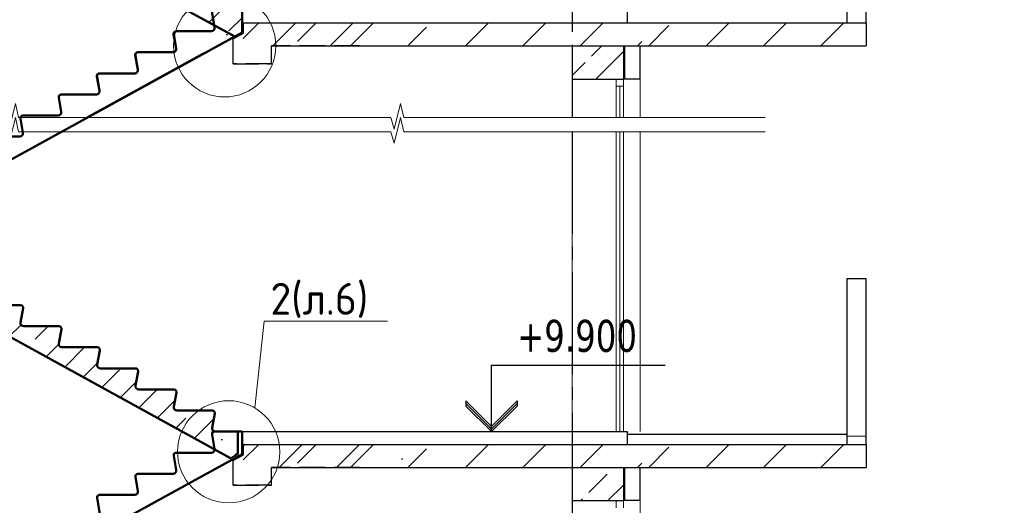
# Model space of a CAD drawing. Header units: millimetres. Extents: x 259029 to 2494469, y -731578 to -57567.
# Tile 94 of 252: x 372335 to 380040, y -593548 to -589746. Entities that reach past the tile are written whole.
import ezdxf
from ezdxf import colors
from ezdxf.entities.mleader import LeaderData, LeaderLine
from ezdxf.math import Vec2, Vec3

# ---------------------------------------------------------------- set-up
doc = ezdxf.new("R2010")
doc.units = ezdxf.units.MM
for name, pattern in [('______2', [270, 200, -70]), ('______5', [1100, 800, -100, 100, -100]), ('Б-1.1 оси$0$Б-1.1 Оси$0$GOST2.303 5', [24, 20, -1.5, 1, -1.5])]:
    doc.linetypes.add(name, pattern=pattern)
for name, color, linetype, lineweight in [('Standard', 7, 'Continuous', 25), ('Общий01', 7, 'Continuous', 13), ('ОСИ', 151, 'Б-1.1 оси$0$Б-1.1 Оси$0$GOST2.303 5', 9), ('ПЛИТА', 152, 'Continuous', 35), ('Размеры кладочные', 3, 'Continuous', 20), ('РАЗРЕЗЫ', 10, 'Continuous', 60), ('Символы 0.20', 1, 'Continuous', 20), ('Стена', 7, 'Continuous', 50), ('Стена_ бетон несущ.', 253, 'Continuous', 70)]:
    doc.layers.add(name, color=color, linetype=linetype, lineweight=lineweight)
doc.styles.add('TAHOMA', font='tahoma.ttf')
doc.styles.add('ГОСТ', font='GOST_Common.ttf')
pattern_1 = [(45, (-795394.3, 466228), (-449.0128, 449.0128), []), (45, (-794945.3, 466228), (-449.0128, 449.0128), [793.75, -158.75, 0, -158.75])]
pattern_2 = [(45, (-795394.3, 469528), (-449.0128, 449.0128), []), (45, (-794945.3, 469528), (-449.0128, 449.0128), [793.75, -158.75, 0, -158.75])]

# ---------------------------------------------------------------- blocks, each defined once
blk = doc.blocks.new('угловая')
at = {"layer": 'Стена_ бетон несущ.', "linetype": 'Continuous', "lineweight": 25}
h = blk.add_hatch(dxfattribs=at)
h.set_pattern_fill('ANSI35', scale=100, style=0)
h.set_pattern_definition(pattern_2)
h.paths.add_polyline_path([(31479.4, 110163.1), (31479.4, 109983.1), (32604, 109983.1), (32604, 110163.1)])
h.paths.add_polyline_path([(31233.9, 110015.3), (31259.4, 110028.1), (31259.4, 110103.1), (31248.4, 110163.1), (31233.9, 110163.1)])
h = blk.add_hatch(dxfattribs=at)
h.set_pattern_fill('ANSI35', scale=100, style=0)
h.set_pattern_definition(pattern_2)
h.paths.add_polyline_path([(32733.9, 110163.1), (32733.9, 109983.1), (34633.9, 109983.1), (34633.9, 110163.1)])
h = blk.add_hatch(dxfattribs=at)
h.set_pattern_fill('ANSI35', scale=100, style=0)
h.set_pattern_definition([(45, (-187892.05, 670136.9), (-449.0128, 449.0128), []), (45, (-187443.04, 670136.9), (-449.0128, 449.0128), [793.75, -158.75, 0, -158.75])])
h.paths.add_polyline_path([(34453.9, 110163.1), (34453.9, 109983.1), (36353.9, 109983.1), (36353.9, 110163.1)])
h = blk.add_hatch(dxfattribs=at)
h.set_pattern_fill('ANSI35', scale=100, style=0)
h.set_pattern_definition(pattern_1)
h.paths.add_polyline_path([(31479.4, 106863.1), (31479.4, 106683.1), (32604, 106683.1), (32604, 106863.1)])
h.paths.add_polyline_path([(31233.9, 106715.3), (31259.4, 106728.1), (31259.4, 106803.1), (31248.4, 106863.1), (31233.9, 106863.1)])
h = blk.add_hatch(dxfattribs=at)
h.set_pattern_fill('ANSI35', scale=100, style=0)
h.set_pattern_definition(pattern_1)
h.paths.add_polyline_path([(32733.9, 106863.1), (32733.9, 106683.1), (34633.9, 106683.1), (34633.9, 106863.1)])
h = blk.add_hatch(dxfattribs=at)
h.set_pattern_fill('ANSI35', scale=100, style=0)
h.set_pattern_definition([(45, (-187892.05, 666836.9), (-449.0128, 449.0128), []), (45, (-187443.04, 666836.9), (-449.0128, 449.0128), [793.75, -158.75, 0, -158.75])])
h.paths.add_polyline_path([(34453.9, 106863.1), (34453.9, 106683.1), (36353.9, 106683.1), (36353.9, 106863.1)])
at = {"color": 0}
for p, q in [((31470.3, 106962.9), (34483.9, 106963.1)), ((32770.9, 106964.1), (33729.2, 106964.1))]:
    blk.add_line(p, q, dxfattribs=at)
at = {"layer": 'Standard', "color": 7, "linetype": 'Continuous', "lineweight": 13}
for p, q in [((34398.4, 109723.1), (34398.4, 109667.1)), ((34398.4, 109667.1), (34398.4, 109421.6)), ((34398.4, 109667.1), (34454.4, 109667.1)), ((34426.4, 109421.6), (34426.4, 109667.1)), ((34454.4, 109667.1), (34454.4, 109723.1)), ((34454.4, 109421.6), (34454.4, 109667.1)), ((34398.4, 109311), (34398.4, 106963.1)), ((34426.4, 106964.1), (34426.4, 109311)), ((34454.4, 106963.1), (34454.4, 109311)), ((36203.9, 106927.2), (36353.9, 106927.2)), ((34398.4, 106423.1), (34398.4, 106367.1)), ((34454.4, 106367.1), (34454.4, 106423.1))]:
    blk.add_line(p, q, dxfattribs=at)
at = {"layer": 'Standard', "color": 7, "linetype": 'Continuous', "lineweight": 25}
for p, q in [((33422.4, 106963.1), (33422.4, 107483.1)), ((33422.4, 107483.1), (34782.4, 107483.1)), ((33222.4, 107203.1), (33422.4, 107003.1)), ((33222.4, 107203.1), (33222.4, 107183.1)), ((33422.4, 107003.1), (33622.4, 107203.1)), ((33622.4, 107203.1), (33622.4, 107183.1)), ((33422.4, 106983.1), (33222.4, 107183.1)), ((33222.4, 107183.1), (33222.4, 107163.1)), ((33422.4, 106963.1), (33222.4, 107163.1)), ((33622.4, 107183.1), (33422.4, 106983.1)), ((33622.4, 107163.1), (33422.4, 106963.1)), ((33622.4, 107183.1), (33622.4, 107163.1))]:
    blk.add_line(p, q, dxfattribs=at)
at = {"layer": 'Общий01', "color": 7, "linetype": 'Continuous', "lineweight": 25}
for p, q in [((31479.4, 110163.1), (34633.9, 110163.1)), ((31533.9, 110163.1), (36353.9, 110163.1)), ((31700.1, 109983.1), (34633.9, 109983.1)), ((31700.1, 109983.1), (36353.9, 109983.1)), ((31470.3, 106963.1), (32333.9, 106963.1)), ((31470.3, 106962.9), (32333.9, 106963.1)), ((34483.9, 106943.1), (36203.9, 106943.1)), ((31479.4, 106863.1), (34633.9, 106863.1)), ((31533.9, 106863.1), (36353.9, 106863.1)), ((31700.1, 106683.1), (34633.9, 106683.1)), ((31700.1, 106683.1), (36353.9, 106683.1))]:
    blk.add_line(p, q, dxfattribs=at)
at = {"layer": 'ОСИ', "color": 16, "linetype": '______5', "lineweight": 25}
for p, q in [((34054.4, 122992.5), (34054.4, 109421.6)), ((34054.4, 109311), (34054.4, 92834.4))]:
    blk.add_line(p, q, dxfattribs=at)
at = {"layer": 'Размеры кладочные'}
for points in [[(30944.4, 109421.6), (29721.5, 109421.6), (29695.9, 109532), (29647.1, 109331.7), (29619.6, 109421.6), (27930.5, 109421.6)], [(35564.5, 109421.6), (32735.3, 109421.6), (32709.7, 109532), (32660.9, 109331.7), (32633.4, 109421.6), (30944.4, 109421.6)], [(30944.4, 109311), (29721.5, 109311), (29695.9, 109421.4), (29647.1, 109221.1), (29619.6, 109311), (27930.5, 109311)], [(35564.5, 109311), (32735.3, 109311), (32709.7, 109421.4), (32660.9, 109221.1), (32633.4, 109311), (30944.4, 109311)]]:
    blk.add_lwpolyline(points, dxfattribs=at)
at = {"layer": 'РАЗРЕЗЫ', "color": 2, "lineweight": -2}
for p, q in [((34483.9, 110263.1), (34483.9, 110163.1)), ((34483.9, 106963.1), (34483.9, 106863.1))]:
    blk.add_line(p, q, dxfattribs=at)
at = {"layer": 'Стена', "color": 34, "linetype": 'Continuous', "lineweight": 25}
for p, q in [((36203.9, 111463.1), (36203.9, 110163.1)), ((36353.9, 110163.1), (36353.9, 111463.1)), ((34464.4, 109723.1), (34464.4, 109983.1)), ((34584.4, 109723.1), (34584.4, 109983.1)), ((34584.4, 109723.1), (34454.4, 109723.1)), ((36203.9, 108163.1), (36353.9, 108163.1)), ((36203.9, 108163.1), (36203.9, 106863.1)), ((36353.9, 106863.1), (36353.9, 108163.1)), ((34464.4, 106423.1), (34464.4, 106683.1)), ((34584.4, 106423.1), (34584.4, 106683.1)), ((34584.4, 106423.1), (34454.4, 106423.1))]:
    blk.add_line(p, q, dxfattribs=at)
at = {"layer": 'Стена', "color": 34, "linetype": 'Continuous', "lineweight": 13}
for p, q in [((34584.4, 109421.6), (34584.4, 109723.1)), ((34584.4, 106963.1), (34584.4, 109311)), ((34584.4, 103663.1), (34584.4, 106423.1))]:
    blk.add_line(p, q, dxfattribs=at)
at = {"layer": 'Стена_ бетон несущ.', "color": 7, "linetype": 'Continuous', "lineweight": 25}
for p, q in [((36353.9, 110163.1), (36353.9, 109983.1)), ((36353.9, 106863.1), (36353.9, 106683.1))]:
    blk.add_line(p, q, dxfattribs=at)
at = {"layer": 'Стена_ бетон несущ.', "color": 9, "linetype": 'Continuous', "lineweight": 25}
for p, q in [((34054.4, 109983.1), (34054.4, 109723.1)), ((34454.4, 109983.1), (34454.4, 109723.1)), ((34054.4, 109723.1), (34454.4, 109723.1)), ((34054.4, 106683.1), (34054.4, 106423.1)), ((34454.4, 106683.1), (34454.4, 106423.1)), ((34054.4, 106423.1), (34454.4, 106423.1))]:
    blk.add_line(p, q, dxfattribs=at)
at = {"layer": 'Стена_ бетон несущ.', "color": 9, "linetype": 'Continuous', "lineweight": 13}
for p, q in [((34206, 109902.7), (34286.4, 109983.1)), ((34238.6, 109723.1), (34454.4, 109938.9)), ((34054.4, 109751), (34156.5, 109853.2)), ((34054.4, 109723.1), (34054.4, 109421.6)), ((34450.7, 109723.1), (34454.4, 109726.8)), ((34054.4, 109311), (34054.4, 106963.1)), ((34184.8, 106487.4), (34326.3, 106628.8)), ((34332.7, 106423.1), (34454.4, 106544.8)), ((34054.4, 106423.1), (34054.4, 103663.1)), ((34120.5, 106423.1), (34135.3, 106437.9))]:
    blk.add_line(p, q, dxfattribs=at)
at = {"layer": 'Standard', "color": 7, "linetype": 'Continuous', "lineweight": 25, "insert": (33622.4, 107583.1), "char_height": 250, "width": 1028.162, "attachment_point": 7, "style": 'TAHOMA'}
blk.add_mtext('{\\W0.86;+9.900}', dxfattribs=at)
blk = doc.blocks.new('_None')
blk = doc.blocks.new('НОВЫЙ')
at = {"layer": 'Standard', "color": 5, "linetype": 'Continuous', "lineweight": 50, "transparency": 33554687}
for p, q in [((381795.8, -472121.9), (382011.4, -472121.7)), ((382011.4, -472121.9), (381835.3, -472121.9)), ((382011.4, -472121.9), (382011.4, -472297.6)), ((381795.4, -472257), (381776.2, -472145.8)), ((378952.4, -473979.3), (382011.4, -472297.6)), ((381495.4, -472422), (381476.2, -472310.8)), ((381495.8, -472286.9), (381770.9, -472286.9)), ((381195.4, -472587), (381176.2, -472475.8)), ((381195.8, -472451.9), (381470.9, -472451.9)), ((380895.4, -472752), (380876.2, -472640.8)), ((380895.8, -472616.9), (381170.9, -472616.9)), ((380595.4, -472917), (380576.2, -472805.8)), ((380595.8, -472781.9), (380870.9, -472781.9)), ((380295.4, -473082), (380276.2, -472970.8)), ((380295.8, -472946.9), (380570.9, -472946.9)), ((379995.8, -473111.9), (380270.9, -473111.9)), ((379995.4, -473247), (379976.2, -473135.8)), ((379695.8, -473276.9), (379970.9, -473276.9)), ((379695.4, -473412), (379676.2, -473300.8)), ((379395.4, -473577), (379376.2, -473465.8)), ((379395.8, -473441.9), (379670.9, -473441.9)), ((379095.4, -473742), (379076.2, -473630.8)), ((379095.8, -473606.9), (379370.9, -473606.9)), ((378894.8, -473771.9), (378894.9, -473836.7)), ((378894.8, -473771.9), (378894.8, -473947.6)), ((378894.8, -473771.9), (379070.9, -473771.9))]:
    blk.add_line(p, q, dxfattribs=at)
for centre, radius, start, end in [((381795.8, -472141.9), 20, 90, 191.30993), ((381770.9, -472261.9), 25, 270, 11.30993), ((381495.8, -472306.9), 20, 90, 191.30993), ((381470.9, -472426.9), 25, 270, 11.30993), ((381195.8, -472471.9), 20, 90, 191.30993), ((381170.9, -472591.9), 25, 270, 11.30993), ((380895.8, -472636.9), 20, 90, 191.30993), ((380595.8, -472801.9), 20, 90, 191.30993), ((380870.9, -472756.9), 25, 270, 11.30993), ((380295.8, -472966.9), 20, 90, 191.30993), ((380570.9, -472921.9), 25, 270, 11.30993), ((379995.8, -473131.9), 20, 90, 191.30993), ((380270.9, -473086.9), 25, 270, 11.30993), ((379695.8, -473296.9), 20, 90, 191.30993), ((379970.9, -473251.9), 25, 270, 11.30993), ((379670.9, -473416.9), 25, 270, 11.30993), ((379395.8, -473461.9), 20, 90, 191.30993), ((379370.9, -473581.9), 25, 270, 11.30993), ((379095.8, -473626.9), 20, 90, 191.30993), ((379070.9, -473746.9), 25, 270, 11.30993)]:
    blk.add_arc(centre, radius, start, end, dxfattribs=at)
at = {"layer": 'РАЗРЕЗЫ', "color": 5, "lineweight": 35}
for p, q in [((382011.4, -472297.6), (382011.4, -472121.9)), ((382011.4, -472297.6), (382011.4, -472297.6)), ((378894.8, -473947.6), (378894.8, -473771.9)), ((378952.4, -473979.3), (378894.8, -473947.6))]:
    blk.add_line(p, q, dxfattribs=at)
blk = doc.blocks.new('марш2')
at = {"layer": 'РАЗРЕЗЫ', "lineweight": -2}
h = blk.add_hatch(dxfattribs=at)
h.set_pattern_fill('ANSI35', color=256, scale=50)
h.paths.add_polyline_path([(519266.6, -473418), (519247, -473531.5, 0.457423), (519271.7, -473560.2), (519546.8, -473560.2, -0.457423), (519566.6, -473583), (519547, -473696.5, 0.457423), (519571.7, -473725.2), (519846.8, -473725.2, -0.457423), (519866.6, -473748), (519847, -473861.5, 0.457423), (519871.7, -473890.2), (520146.8, -473890.2, -0.457423), (520166.6, -473913), (520147, -474026.5, 0.457423), (520171.7, -474055.2), (520446.8, -474055.2, -0.457423), (520466.6, -474078), (520447, -474191.5, 0.457423), (520471.7, -474220.2), (520746.8, -474220.2, -0.457423), (520766.6, -474243), (520747, -474356.5, 0.457423), (520771.7, -474385.2), (521046.8, -474385.2, -0.457423), (521066.6, -474408), (521047, -474521.5, 0.457423), (521071.7, -474550.2), (521346.8, -474550.2, -0.457423), (521366.6, -474573), (521347, -474686.5, 0.457423), (521371.7, -474715.2), (521646.8, -474715.2, -0.457423), (521666.6, -474738), (521647, -474851.5, 0.457423), (521671.7, -474880.2), (521946.8, -474880.2, -0.457423), (521966.6, -474903), (521947, -475016.5, 0.457423), (521971.7, -475045.2), (522147.9, -475045.2), (522147.9, -475220.9), (522090.2, -475252.5), (519031.2, -473570.9), (519031.2, -473395), (519246.9, -473395.2, -0.457187)])
at = {"layer": 'РАЗРЕЗЫ', "color": 2, "lineweight": -2, "xscale": -1}
blk.add_blockref('НОВЫЙ', (901042.6, -1273.3), dxfattribs=at)

msp = doc.modelspace()

# ---------------------------------------------------------------- hatches: boundary and pattern name
at = {"layer": 'Стена_ бетон несущ.', "linetype": 'Continuous', "lineweight": 25}
h = msp.add_hatch(dxfattribs=at)
h.set_pattern_fill('ANSI35', scale=100, style=0)
h.set_pattern_definition([(45, (-452789.4, -256805.94), (-449.0128, 449.0128), []), (45, (-452340.4, -256805.94), (-449.0128, 449.0128), [793.75, -158.75, 0, -158.75])])
h.paths.add_polyline_path([(373838.8, -589950.9), (375208.9, -589950.9), (375208.9, -589770.9), (373838.8, -589770.9)])
h = msp.add_hatch(dxfattribs=at)
h.set_pattern_fill('ANSI35', scale=100, style=0)
h.set_pattern_definition([(45, (-452539.34, -237005.94), (-449.0128, 449.0128), []), (45, (-452090.3, -237005.94), (-449.0128, 449.0128), [793.75, -158.75, 0, -158.75])])
h.paths.add_polyline_path([(374088.9, -593250.9), (375459, -593250.9), (375459, -593070.9), (374088.9, -593070.9)])

# ---------------------------------------------------------------- linework, layer by layer
at = {"layer": 'Standard', "color": 7, "linetype": '______2', "lineweight": 30}
for p, q in [((374085.2, -589852.7), (374085.2, -589770.8)), ((374005, -589896.8), (374085.2, -589852.7)), ((374005, -590090.9), (374005, -589896.8)), ((374005, -590090.9), (374005, -589995.9)), ((374305, -590090.9), (374305, -589950.9)), ((374995, -589950.9), (374305, -589950.9)), ((374305, -590090.9), (374005, -590090.9)), ((374305, -590090.9), (374005, -590090.9)), ((374005, -590090.9), (374305, -590090.9)), ((374305, -590090.9), (374005, -590090.9)), ((374085.2, -593152.7), (374085.2, -593070.8)), ((374005, -593196.8), (374085.2, -593152.7)), ((374005, -593390.9), (374005, -593196.8)), ((374305, -593390.9), (374305, -593250.9)), ((374995, -593250.9), (374305, -593250.9)), ((374005, -593390.9), (374005, -593295.9)), ((374305, -593390.9), (374005, -593390.9)), ((374305, -593390.9), (374005, -593390.9)), ((374005, -593390.9), (374305, -593390.9)), ((374305, -593390.9), (374005, -593390.9))]:
    msp.add_line(p, q, dxfattribs=at)
at = {"layer": 'Standard', "color": 1, "linetype": 'Continuous', "lineweight": 50, "transparency": 33554687}
for p, q in [((373558.4, -589971), (373539.2, -589859.8)), ((372863.5, -590512.3), (373774.4, -590011.6)), ((373258.8, -590000.9), (373533.9, -590000.9)), ((373258.4, -590136), (373239.2, -590024.8)), ((372958.8, -590165.9), (373233.9, -590165.9)), ((372958.4, -590301), (372939.2, -590189.8)), ((371247.9, -591400.4), (372662.2, -590623))]:
    msp.add_line(p, q, dxfattribs=at)
for centre, radius, start, end in [((373558.8, -589855.9), 20, 90, 191.30993), ((373258.8, -590020.9), 20, 90, 191.30993), ((373533.9, -589975.9), 25, 270, 11.30993), ((372958.8, -590185.9), 20, 90, 191.30993), ((373233.9, -590140.9), 25, 270, 11.30993)]:
    msp.add_arc(centre, radius, start, end, dxfattribs=at)
at = {"layer": 'Общий01', "color": 7, "linetype": 'Continuous', "lineweight": 25}
for p, q in [((374084.3, -589770.9), (377238.8, -589770.9)), ((374084.3, -589770.9), (377238.8, -589770.9)), ((373838.8, -592970.9), (374938.8, -592970.9)), ((374075.2, -592970.9), (374938.8, -592970.9)), ((374138.8, -593070.9), (377238.8, -593070.9))]:
    msp.add_line(p, q, dxfattribs=at)
at = {"layer": 'ПЛИТА', "color": 0, "lineweight": 30}
for p, q in [((374085.2, -589770.8), (374995, -589770.8)), ((374085.2, -593070.8), (374995, -593070.8))]:
    msp.add_line(p, q, dxfattribs=at)
at = {"layer": 'ПЛИТА', "color": 0, "lineweight": 0}
msp.add_line((374075.2, -593020.9), (374075.2, -592970.9), dxfattribs=at)
at = {"layer": 'РАЗРЕЗЫ', "color": 2, "lineweight": -2}
for p, q in [((373928, -589927.7), (374075.2, -589846.8)), ((373928, -593227.7), (374075.2, -593146.8))]:
    msp.add_line(p, q, dxfattribs=at)
at = {"layer": 'Символы 0.20'}
for centre in [(373938.6, -589950.9), (373970, -593129.1)]:
    msp.add_circle(centre, 400, dxfattribs=at)

# ---------------------------------------------------------------- block references
msp.add_blockref('угловая', (342604.9, -699934))
at = {"layer": 'РАЗРЕЗЫ', "color": 2, "lineweight": -2}
for name, p in [('марш2', (-148072.7, -114625.9)), ('НОВЫЙ', (-7936.2, -117549.2)), ('марш2', (-148105.2, -117925.9)), ('НОВЫЙ', (-7936.2, -120849.2))]:
    msp.add_blockref(name, p, dxfattribs=at)

# ---------------------------------------------------------------- leaders
at = {"layer": 'Символы 0.20'}
ml = msp.add_multileader_mtext('Standard', dxfattribs=at)
ml.set_content('4(л.6)', color=256, style='ГОСТ')
ml.set_leader_properties(color=256, linetype='ByLayer', lineweight=-1)
ml.set_arrow_properties(name='NONE')
ml.build(insert=Vec2(0, 0))
ml.multileader.update_dxf_attribs({"text_left_attachment_type": 6, "text_right_attachment_type": 6, "dogleg_length": 0.25, "arrow_head_size": 200, "scale": 100})
ctx = ml.context
ctx.base_point, ctx.scale, ctx.char_height, ctx.arrow_head_size, ctx.landing_gap_size, ctx.plane_origin = Vec3(370171.2, -590413.2), 100, 250, 200, 25, Vec3(372662.2, -592697.3)
ctx.left_attachment, ctx.right_attachment = 6, 6
notes = []
notes.append((ctx, [(1, (1, 1, 0), (371021.2, -590413.2), (-1, 0), 25, [(0, [(371179, -591187.1)], 0, [])])]))
ctx.mtext.insert, ctx.mtext.width, ctx.mtext.defined_height, ctx.mtext.flow_direction = Vec3(370196.2, -590113.2), 1094.387, 742.8, 5
ml = msp.add_multileader_mtext('Standard', dxfattribs=at)
ml.set_content('3(л.6)', color=256, style='ГОСТ')
ml.set_leader_properties(color=256, linetype='ByLayer', lineweight=-1)
ml.set_arrow_properties(name='NONE')
ml.build(insert=Vec2(0, 0))
ml.multileader.update_dxf_attribs({"text_left_attachment_type": 6, "text_right_attachment_type": 6, "dogleg_length": 0.25, "arrow_head_size": 200, "scale": 100})
ctx = ml.context
ctx.base_point, ctx.scale, ctx.char_height, ctx.arrow_head_size, ctx.landing_gap_size, ctx.plane_origin = Vec3(352975.6, -592228.5), 100, 250, 200, 25, Vec3(353459.9, -592530.3)
ctx.left_attachment, ctx.right_attachment = 6, 6
notes.append((ctx, [(0, (1, 1, 0), (352950.6, -592228.5), (1, 0), 25, [(0, [(352276.8, -591640.5)], 0, [])])]))
ctx.mtext.insert, ctx.mtext.width, ctx.mtext.defined_height, ctx.mtext.flow_direction = Vec3(353000.6, -591928.5), 1094.387, 742.8, 5
ml = msp.add_multileader_mtext('Standard', dxfattribs=at)
ml.set_content('2(л.6)', color=256, style='ГОСТ')
ml.set_leader_properties(color=256, linetype='ByLayer', lineweight=-1)
ml.set_arrow_properties(name='NONE')
ml.build(insert=Vec2(0, 0))
ml.multileader.update_dxf_attribs({"text_left_attachment_type": 6, "text_right_attachment_type": 6, "dogleg_length": 0.25, "arrow_head_size": 200, "scale": 100})
ctx = ml.context
ctx.base_point, ctx.scale, ctx.char_height, ctx.arrow_head_size, ctx.landing_gap_size, ctx.plane_origin = Vec3(374271.8, -592106.2), 100, 250, 200, 25, Vec3(375485.9, -594240.7)
ctx.left_attachment, ctx.right_attachment = 6, 6
notes.append((ctx, [(0, (1, 1, 0), (374246.8, -592106.2), (1, 0), 25, [(0, [(374175, -592785.6)], 0, [])])]))
ctx.mtext.insert, ctx.mtext.width, ctx.mtext.flow_direction = Vec3(374296.8, -591806.2), 792.21, 5
ml = msp.add_multileader_mtext('Standard', dxfattribs=at)
ml.set_content('1(л.6)', color=256, style='ГОСТ')
ml.set_leader_properties(color=256, linetype='ByLayer', lineweight=-1)
ml.set_arrow_properties(name='NONE')
ml.build(insert=Vec2(0, 0))
ml.multileader.update_dxf_attribs({"text_left_attachment_type": 6, "text_right_attachment_type": 6, "dogleg_length": 0.25, "arrow_head_size": 200, "scale": 100})
ctx = ml.context
ctx.base_point, ctx.scale, ctx.char_height, ctx.arrow_head_size, ctx.landing_gap_size, ctx.plane_origin = Vec3(355366.9, -592165), 100, 250, 200, 25, Vec3(356581.1, -594299.5)
ctx.left_attachment, ctx.right_attachment = 6, 6
notes.append((ctx, [(0, (1, 1, 0), (355341.9, -592165), (1, 0), 25, [(0, [(355270.1, -592844.4)], 0, [])])]))
ctx.mtext.insert, ctx.mtext.width, ctx.mtext.flow_direction = Vec3(355391.9, -591865), 792.21, 5
for ctx, leaders in notes:
    for number, flags, end, landing, length, lines in leaders:
        leader = LeaderData()
        leader.index, (leader.has_last_leader_line, leader.has_dogleg_vector, leader.attachment_direction) = number, flags
        leader.last_leader_point, leader.dogleg_vector, leader.dogleg_length = Vec3(end), Vec3(landing), length
        for number, points, colour, breaks in lines:
            line = LeaderLine()
            line.index, line.vertices, line.color, line.breaks = number, Vec3.list(points), colors.encode_raw_color(colour), breaks
            leader.lines.append(line)
        ctx.leaders.append(leader)

doc.saveas('drawing.dxf')
